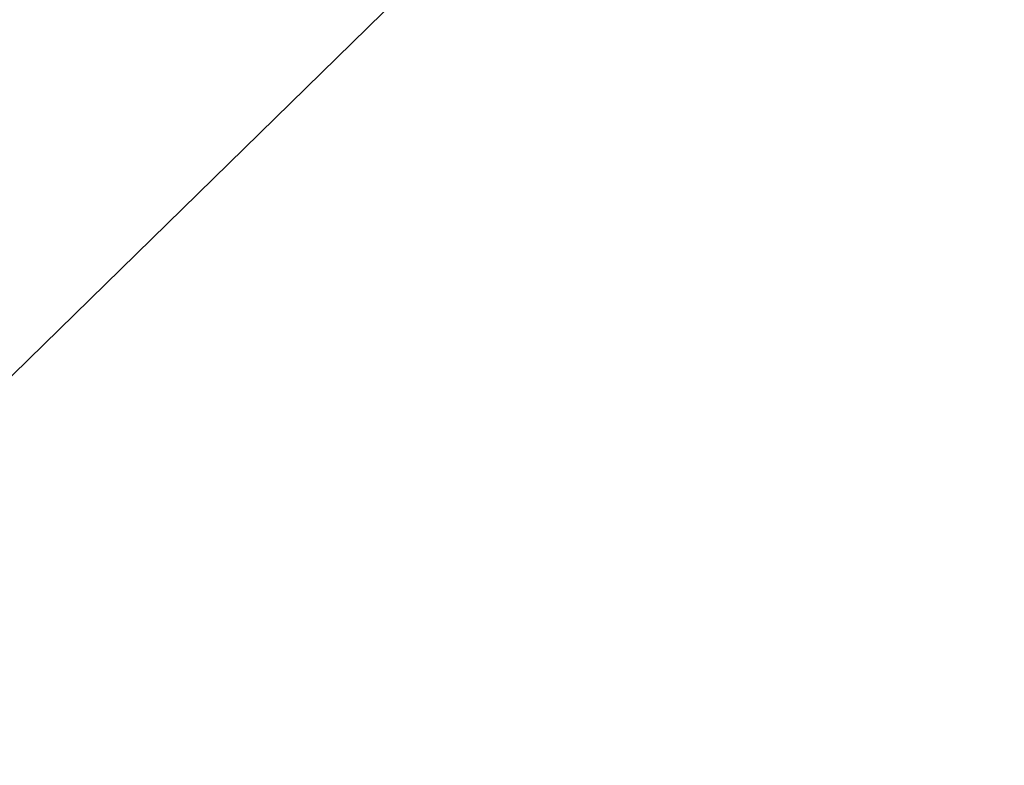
# Model space of a CAD drawing. Header units: millimetres. Extents: x -165 to 185, y -175 to 175.
# Tile 213 of 256: x -109.36763 to -109.36011, y -116.83313 to -116.82745. Entities that reach past the tile are written whole.
import ezdxf

# ---------------------------------------------------------------- set-up
doc = ezdxf.new("R2010")
doc.units = ezdxf.units.MM
doc.header["$LTSCALE"] = 25.4
doc.layers.get('0').update_dxf_attribs({"true_color": 0xff5454})

# ---------------------------------------------------------------- blocks, each defined once
blk = doc.blocks.new('CAMELEON-CANOPY-H-10275-10274.STL')
at = {"color": 0}
mesh = blk.add_polyface(dxfattribs=at)
corners = [(-118.3746567, -106.8316116, 0.4411535), (-109.8327103, -117.2848663, 1.0999992), (-118.881279, -107.2528305, 1.0999992), (-109.3616486, -116.8242569, 0.4411535)]
mesh.append_faces([[corners[k] for k in face] for face in [(0, 1, 2), (1, 0, 3)]], dxfattribs={"vtx0": -1, "color": 0})
mesh = blk.add_polyface(dxfattribs=at)
corners = [(-108.7181473, -116.1950378, 0.1999992), (-99.5737762, -126.0592499, 0.4411535), (-109.3616486, -116.8242569, 0.4411535), (-98.9829941, -125.3802948, 0.1999992)]
mesh.append_faces([[corners[k] for k in face] for face in [(0, 1, 2), (1, 0, 3)]], dxfattribs={"vtx0": -1, "color": 0})

msp = doc.modelspace()

# ---------------------------------------------------------------- block references
at = {"color": 250, "true_color": 0x262626}
msp.add_blockref('CAMELEON-CANOPY-H-10275-10274.STL', (0, 0), dxfattribs=at)

doc.saveas('drawing.dxf')
